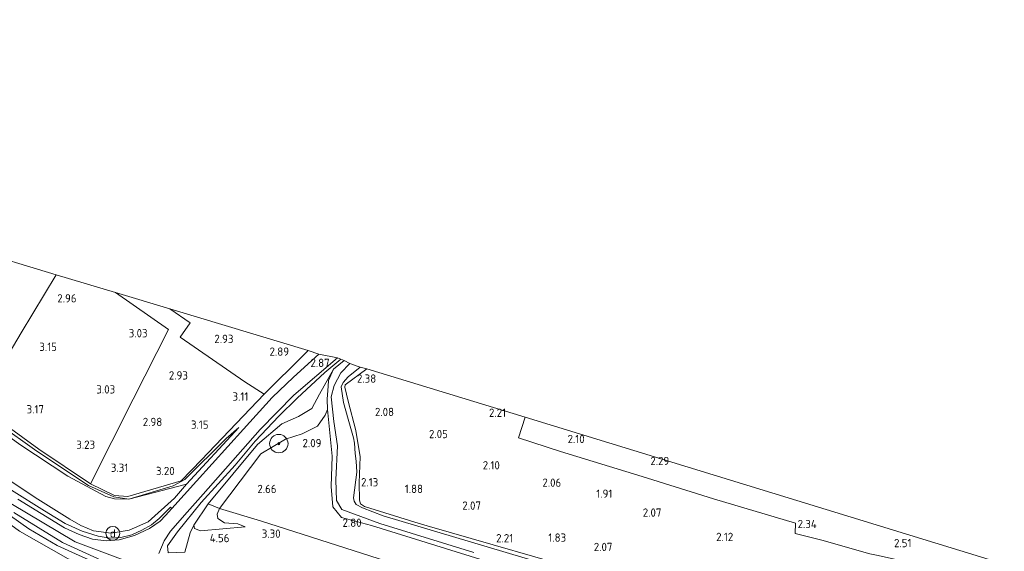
# Model space of a CAD drawing. Extents: x 141961 to 144947, y 416202 to 417778.
# Tile 121 of 122: x 144349 to 144563, y 417287 to 417402. Entities that reach past the tile are written whole.
import ezdxf
from ezdxf.enums import TextEntityAlignment as Align
from ezdxf.lldxf.tags import DXFTag

# ---------------------------------------------------------------- set-up
doc = ezdxf.new("R2010")
doc.units = 0
for name, color, linetype, lineweight in [('B-ME-GR-BOOM-S', 90, 'Continuous', 25), ('B-ME-GR-GRAS-GV', 60, 'Continuous', 13), ('B-ME-GW-TALUD_KRUIN-G', 90, 'Continuous', 18), ('B-ME-GW-TALUD_TEEN-G', 90, 'Continuous', 18), ('B-ME-IE-MEUBILAIR_DIJKPAAL-S', 7, 'Continuous', 25), ('B-ME-IE-TERREINAFSCHEIDING_DOORGANG-G', 210, 'Continuous', 18), ('B-ME-IE-TERREINAFSCHEIDING_KUNSTMATIG_HEKWERK-G', 20, 'IE-TERREINAFSCHEIDING-KUNSTMATIG', 18), ('B-ME-KG-GRENS_OPNAME-G', 210, 'KG-OPNAME', 18), ('B-ME-OG-HOOGTEPUNT-S', 7, 'Continuous', 25), ('B-ME-OG-TERREIN_GROEN-GV', 7, 'Continuous', 18), ('B-ME-OG-WATER_SLOOT-G', 120, 'Continuous', 18), ('B-ME-OG-WATER_SLOOT-GV', 120, 'Continuous', 18), ('B-ME-VH-VERHARDING_ASFALT-GV', 252, 'Continuous', 18), ('B-ME-VH-VERHARDING_HALFVERHARDING-GV', 252, 'Continuous', 18), ('B-ME-WH-WINTERBED-G', 150, 'WH-WINTERBED', 18)]:
    doc.layers.add(name, color=color, linetype=linetype, lineweight=lineweight)
doc.styles.add('NLCS-ISO', font='NLCS-ISO.ttf')
doc.styles.add('NLCS-ISO-ANNOTATIVE-T18', font='NLCS-ISO.ttf', dxfattribs={"height": 1.8})
doc.styles.get("Standard").update_dxf_attribs({"font": 'arial.ttf'})
doc.linetypes.add('IE-TERREINAFSCHEIDING-KUNSTMATIG', pattern='A,4,[82,NLCS.SHX,S=0.75,R=90,X=0,Y=0],4,-2', length=10)
tags = doc.linetypes.add('KG-OPNAME', pattern='A,5.5,-2,["O",Standard,S=1.8,R=0,X=-0.5,Y=-0.9],-2,5.5,-2,[5,NLCS.SHX,S=0.75,R=0,X=0,Y=0],-2', length=19).pattern_tags.tags
tags[6] = DXFTag(74, 10)
tags = doc.linetypes.add('WH-WINTERBED', pattern='A,6,-3.5,["WB",Standard,S=1.8,R=0,X=-1.5,Y=-0.9],-3.5,6,-3.5,6,-3.5,6,-3.5,6,-3.5', length=51).pattern_tags.tags
tags[6] = DXFTag(74, 10)

# ---------------------------------------------------------------- blocks, each defined once
blk = doc.blocks.new('SAL-HOOGTELABEL-SO')
at = {"color": 0, "linetype": 'ByBlock', "lineweight": -2, "style": 'NLCS-ISO-ANNOTATIVE-T18'}
blk.add_attdef('HOOGTE', text='', height=1.8, dxfattribs=at).set_placement((2.79, 0), align=Align.RIGHT)
blk = doc.blocks.new('SGR-BOOM_01-SO')
at = {"linetype": 'ByBlock', "lineweight": 18}
h = blk.add_hatch(color=0, dxfattribs=at)
h.dxf.hatch_style = 1
edge = h.paths.add_edge_path()
edge.add_arc((0, 0), 0.25, 0, 360)
at = {"color": 0, "linetype": 'ByBlock', "lineweight": 18}
for radius in [2, 0.25]:
    blk.add_circle((0, 0), radius, dxfattribs=at)
blk = doc.blocks.new('SIE-DIJKPAAL-SO')
at = {"color": 0, "linetype": 'ByBlock', "lineweight": 18}
blk.add_circle((0, 0), 1.5, dxfattribs=at)
at = {"color": 0, "linetype": 'ByBlock', "lineweight": 18, "style": 'NLCS-ISO'}
blk.add_text('d', height=1.8, dxfattribs=at).set_placement((0, 0), align=Align.MIDDLE_CENTER)

msp = doc.modelspace()

# ---------------------------------------------------------------- linework, layer by layer
at = {"layer": 'B-ME-GR-GRAS-GV'}
for points in [[(144349.46, 417334.39, 3.19), (144340.1, 417318.65, 3.63), (144331.81, 417324.44, 3.6), (144322.6, 417331.01, 3.6), (144330.36, 417344.31, 3.38), (144336.15, 417353.93, 3.32), (144338.38, 417352.64, 3.29), (144357.08, 417347.03, 3.17)], [(144373.83, 417320.01, 3.21), (144364.51, 417301.56, 3.63), (144353.33, 417309.11, 3.64), (144340.1, 417318.65, 3.63), (144349.46, 417334.39, 3.19), (144357.08, 417347.03, 3.17), (144370, 417343.15, 3.08), (144381.54, 417335.15, 3.19)], [(144384.23, 417302.26, 3.6), (144372.65, 417298.83, 3.72), (144369.74, 417299.08, 3.73), (144364.51, 417301.56, 3.63), (144373.83, 417320.01, 3.21), (144381.54, 417335.15, 3.19), (144370, 417343.15, 3.08), (144381.78, 417339.62, 3.11), (144386.22, 417336.57, 3.1), (144384.05, 417333.49, 3.13), (144398.13, 417323.76, 3.15), (144402.31, 417321.08, 3.13), (144388.67, 417306.78, 3.28)], [(144410.99, 417329.69, 2.93), (144402.31, 417321.08, 3.13), (144398.13, 417323.76, 3.15), (144384.05, 417333.49, 3.13), (144386.22, 417336.57, 3.1), (144381.78, 417339.62, 3.11), (144411.9, 417330.59, 2.91)], [(144385.06, 417286.77, 5.98), (144381.44, 417286.6, 6.23), (144381.29, 417288.13, 6.03), (144383.44, 417291.15, 5.64), (144388.6, 417297.5, 4.82), (144396.04, 417305.63, 3.97), (144400.38, 417310.84, 3.34), (144405.48, 417316.29, 3.15), (144409.49, 417320.18, 2.97), (144415.54, 417325.77, 2.75), (144418.98, 417328.69, 2.65), (144419.72, 417328.36, 2.73), (144417.37, 417326.49, 2.69), (144414.34, 417321.04, 2.87), (144412.67, 417317.95, 2.97), (144409.78, 417316.19, 3.01), (144406.14, 417314.6, 3.12), (144400.86, 417310.11, 3.36), (144390.13, 417297.27, 4.68), (144387.05, 417292.58, 5.38), (144386.24, 417290.96, 5.45)], [(144401.59, 417308.14, 2.92), (144392.64, 417296.26, 3.96), (144390.13, 417297.27, 4.68), (144400.86, 417310.11, 3.36), (144406.14, 417314.6, 3.12), (144409.78, 417316.19, 3.01), (144412.67, 417317.95, 2.97), (144414.34, 417321.04, 2.87), (144417.37, 417326.49, 2.69), (144416.3, 417324.07, 2.5), (144416.23, 417322.82, 2.42), (144416.05, 417319.97, 2.24), (144416.09, 417317.77, 2.21), (144415.61, 417316.49, 2.3), (144413.92, 417314.1, 2.33), (144410.62, 417312.42, 2.4), (144406.99, 417311.31, 2.48)], [(144369.61, 417298.79, 3.64), (144372.85, 417298.28, 3.72), (144369.74, 417298.36, 3.71), (144367.91, 417298.82, 3.7), (144359.61, 417303.23, 3.59), (144349.14, 417310.14, 3.65), (144339.47, 417317.13, 3.63), (144336.14, 417320.54, 3.73), (144352.87, 417308.69, 3.7), (144364.14, 417301.21, 3.65)], [(144560.01, 417285.14, 2.48), (144561.29, 417275.96, 2.54), (144539.82, 417283.14, 2.55), (144539.46, 417285.21, 2.49), (144535.89, 417285.99, 2.33), (144534.08, 417286.35, 2.32), (144523.63, 417289.34, 2.3), (144517.8, 417290.82, 2.21), (144517.9, 417293.05, 2.23), (144500.08, 417298.31, 2.23), (144484.56, 417303.17, 2.04), (144466.78, 417308.65, 2.13), (144457.68, 417311.6, 2.06), (144459.11, 417316.06, 2.17)], [(144385.42, 417301.52, 4.63), (144372.85, 417298.28, 3.72), (144382.52, 417301.17, 3.81), (144385.04, 417302.54, 3.77), (144394.08, 417311.47, 3.43), (144396.84, 417313.86, 3.59)], [(144398.21, 417292.27, 3.86), (144388.47, 417291.36, 5.25), (144387.16, 417291.86, 5.35), (144387.05, 417292.58, 5.38), (144390.13, 417297.27, 4.68), (144392.64, 417296.26, 3.96), (144392.09, 417295.02, 4.14), (144392.24, 417294.05, 4.15), (144393.7, 417293.12, 3.94), (144396.59, 417292.92, 3.83)]]:
    msp.add_polyline3d(points, close=True, dxfattribs=at)
for points in [[(144340.1, 417318.65, 3.63), (144353.33, 417309.11, 3.64), (144364.51, 417301.56, 3.63), (144369.74, 417299.08, 3.73), (144372.65, 417298.83, 3.72), (144384.23, 417302.26, 3.6), (144388.67, 417306.78, 3.28), (144402.31, 417321.08, 3.13), (144410.99, 417329.69, 2.93), (144411.9, 417330.59, 2.91), (144414.22, 417329.73, 3.03), (144408.7, 417324.79, 3.03), (144404.05, 417320.36, 3.21), (144397.83, 417313.46, 3.63), (144387.63, 417302.19, 4.64), (144382.22, 417296.25, 5.34), (144381.95, 417296.5, 5.35), (144379.5, 417294.05, 5.61), (144377.78, 417292.66, 5.9), (144375.73, 417291.51, 6.23), (144373.55, 417290.54, 6.43), (144371.13, 417289.9, 6.58), (144368.79, 417289.81, 6.67), (144366.22, 417290.25, 6.79), (144362.74, 417291.33, 6.87), (144359.06, 417292.99, 6.93), (144354.52, 417295.7, 6.88), (144347.38, 417300.23, 6.86)], [(144445.02, 417286.52, 2.59), (144425.66, 417292.54, 2.54), (144419.18, 417294.24, 2.51), (144417.26, 417296.58, 2.36), (144416.92, 417301.01, 2.17), (144417.15, 417307.61, 2.1), (144416.09, 417317.77, 2.21), (144416.05, 417319.97, 2.24), (144416.23, 417322.82, 2.42), (144416.3, 417324.07, 2.5), (144417.37, 417326.49, 2.69), (144419.72, 417328.36, 2.73), (144420.97, 417327.76, 1.86), (144419.01, 417325.7, 1.86), (144417.55, 417322.92, 1.86), (144416.89, 417320.52, 1.86), (144417.46, 417315.15, 1.86), (144418.3, 417309.82, 1.86), (144417.92, 417302.49, 1.86), (144418.04, 417297.99, 1.86), (144419.22, 417296.02, 1.86), (144427.47, 417292.99, 1.86), (144447.94, 417286.66, 1.86)], [(144466.63, 417283.23, 1.86), (144447.43, 417288.95, 1.86), (144428.23, 417294.66, 1.86), (144423.72, 417296.39, 1.86), (144422.3, 417297.08, 1.86), (144421.9, 417297.79, 1.86), (144421.73, 417298.53, 1.86), (144422.51, 417304.11, 1.86), (144422.36, 417306.52, 1.86), (144422.1, 417308.21, 1.86), (144421.98, 417310.43, 1.86), (144421.76, 417311.6, 1.86), (144420.6, 417315.62, 1.86), (144419.58, 417319.23, 1.86), (144419.08, 417322.69, 1.86), (144419.54, 417323.61, 1.86), (144420.6, 417324.84, 1.86), (144423.23, 417326.97, 1.86), (144424.68, 417326.61, 2.48), (144419.95, 417323.1, 2.34), (144419.85, 417322.6, 2.3), (144420.59, 417319.54, 2.32), (144422.24, 417313.18, 2.09), (144423.21, 417307.47, 1.99), (144423, 417301.81, 1.99), (144423.07, 417298.01, 2.04), (144423.31, 417297.28, 2.09), (144424.16, 417296.66, 2.07), (144435.11, 417293.25, 2.07), (144437.77, 417292.5, 2.2), (144475.55, 417281.59, 2.2)], [(144344.4, 417303.98, 6.91), (144353.1, 417298.28, 6.99), (144360.07, 417293.9, 6.9), (144362.45, 417292.57, 6.91), (144365.17, 417291.41, 6.94), (144369.05, 417290.86, 6.92), (144372.96, 417291.53, 6.63), (144377.09, 417293.35, 6.02), (144382.81, 417298.45, 5.15), (144385.42, 417301.52, 4.63), (144396.84, 417313.86, 3.59), (144394.08, 417311.47, 3.43), (144385.04, 417302.54, 3.77), (144382.52, 417301.17, 3.81), (144372.85, 417298.28, 3.72), (144369.61, 417298.79, 3.64), (144364.14, 417301.21, 3.65), (144352.87, 417308.69, 3.7), (144336.14, 417320.54, 3.73)], [(144349.14, 417310.14, 3.65), (144359.61, 417303.23, 3.59), (144367.91, 417298.82, 3.7), (144369.74, 417298.36, 3.71), (144372.85, 417298.28, 3.72), (144385.42, 417301.52, 4.63), (144382.81, 417298.45, 5.15), (144377.09, 417293.35, 6.02), (144372.96, 417291.53, 6.63), (144369.05, 417290.86, 6.92), (144365.17, 417291.41, 6.94), (144362.45, 417292.57, 6.91), (144360.07, 417293.9, 6.9), (144353.1, 417298.28, 6.99), (144344.4, 417303.98, 6.91)], [(144340.85, 417299.04, 6.93), (144351.16, 417291.82, 6.87), (144357.3, 417288.16, 6.89), (144362.07, 417286.02, 6.85)], [(144385.06, 417286.77, 5.98), (144386.24, 417290.96, 5.45), (144387.05, 417292.58, 5.38), (144387.16, 417291.86, 5.35), (144388.47, 417291.36, 5.25), (144398.21, 417292.27, 3.86), (144396.59, 417292.92, 3.83), (144393.7, 417293.12, 3.94), (144392.24, 417294.05, 4.15), (144392.09, 417295.02, 4.14), (144392.64, 417296.26, 3.96), (144401.5, 417293.54, 3.45), (144423.73, 417286.46, 3.13)], [(144349.13, 417291.28, 6.83), (144359.67, 417285.29, 6.85)], [(144359.67, 417285.29, 6.85), (144349.13, 417291.28, 6.83)]]:
    msp.add_polyline3d(points, dxfattribs=at)
at = {"layer": 'B-ME-GW-TALUD_KRUIN-G'}
for points in [[(144417.37, 417326.49, 2.69), (144414.34, 417321.04, 2.87), (144412.67, 417317.95, 2.97), (144409.78, 417316.19, 3.01), (144406.14, 417314.6, 3.12), (144400.86, 417310.11, 3.36), (144390.13, 417297.27, 4.68)], [(144385.42, 417301.52, 4.63), (144396.84, 417313.86, 3.59)], [(144387.05, 417292.58, 5.38), (144387.16, 417291.86, 5.35), (144388.47, 417291.36, 5.25), (144398.21, 417292.27, 3.86)]]:
    msp.add_polyline3d(points, dxfattribs=at)
at = {"layer": 'B-ME-GW-TALUD_TEEN-G'}
for points in [[(144396.84, 417313.86, 3.59), (144394.08, 417311.47, 3.43), (144385.04, 417302.54, 3.77), (144382.52, 417301.17, 3.81), (144372.85, 417298.28, 3.72), (144369.74, 417298.36, 3.71), (144367.91, 417298.82, 3.7), (144359.61, 417303.23, 3.59), (144349.14, 417310.14, 3.65), (144339.47, 417317.13, 3.63), (144336.14, 417320.54, 3.73)], [(144398.21, 417292.27, 3.86), (144396.59, 417292.92, 3.83), (144393.7, 417293.12, 3.94), (144392.24, 417294.05, 4.15), (144392.09, 417295.02, 4.14), (144392.64, 417296.26, 3.96), (144401.59, 417308.14, 2.92), (144406.99, 417311.31, 2.48), (144410.62, 417312.42, 2.4), (144413.92, 417314.1, 2.33), (144415.61, 417316.49, 2.3), (144416.09, 417317.77, 2.21)]]:
    msp.add_polyline3d(points, dxfattribs=at)
at = {"layer": 'B-ME-IE-TERREINAFSCHEIDING_DOORGANG-G'}
for points in [[(144411.9, 417330.59, 2.91), (144410.99, 417329.69, 2.93)], [(144386.24, 417290.96, 5.45), (144385.06, 417286.77, 5.98)]]:
    msp.add_polyline3d(points, dxfattribs=at)
at = {"layer": 'B-ME-IE-TERREINAFSCHEIDING_KUNSTMATIG_HEKWERK-G'}
for points in [[(144370, 417343.15, 3.08), (144381.54, 417335.15, 3.19), (144373.83, 417320.01, 3.21), (144364.51, 417301.56, 3.63), (144353.33, 417309.11, 3.64), (144340.1, 417318.65, 3.63), (144349.46, 417334.39, 3.19), (144357.08, 417347.03, 3.17)], [(144410.99, 417329.69, 2.93), (144402.31, 417321.08, 3.13), (144398.13, 417323.76, 3.15), (144384.05, 417333.49, 3.13), (144386.22, 417336.57, 3.1), (144381.78, 417339.62, 3.11)], [(144419.95, 417323.1, 2.34), (144424.68, 417326.61, 2.48)], [(144284.09, 417324.18, 4.8), (144288.66, 417322.99, 5.4), (144298.68, 417319.9, 6.51), (144306.78, 417317.02, 6.85), (144314.1, 417314.14, 7), (144319.25, 417312.08, 6.8), (144332.73, 417303.19, 6.94), (144349.13, 417291.28, 6.83), (144359.67, 417285.29, 6.85), (144375.57, 417279.54, 6.79), (144389.52, 417275.13, 6.54), (144419.02, 417265.4, 6.84), (144443.34, 417257.88, 6.91), (144466.07, 417251.11, 7.06), (144480.29, 417248.6, 7.03), (144508.46, 417243.77, 6.84), (144520.76, 417240.61, 6.81), (144526.57, 417238.65, 6.8), (144532.37, 417235.09, 6.8), (144537.58, 417230.67, 6.78), (144542.82, 417224.31, 6.83)], [(144385.42, 417301.52, 4.63), (144372.85, 417298.28, 3.72), (144369.61, 417298.79, 3.64), (144364.14, 417301.21, 3.65), (144352.87, 417308.69, 3.7), (144336.14, 417320.54, 3.73)], [(144402.31, 417321.08, 3.13), (144388.67, 417306.78, 3.28), (144384.23, 417302.26, 3.6), (144372.65, 417298.83, 3.72), (144369.74, 417299.08, 3.73), (144364.51, 417301.56, 3.63)], [(144331.1, 417313.47, 6.93), (144333.44, 417311.73, 7.04), (144344.4, 417303.98, 6.91), (144353.1, 417298.28, 6.99), (144360.07, 417293.9, 6.9), (144362.45, 417292.57, 6.91), (144365.17, 417291.41, 6.94), (144369.05, 417290.86, 6.92), (144372.96, 417291.53, 6.63), (144377.09, 417293.35, 6.02), (144382.81, 417298.45, 5.15), (144385.42, 417301.52, 4.63)], [(144390.13, 417297.27, 4.68), (144387.05, 417292.58, 5.38)], [(144506.98, 417264.96, 3.09), (144496.19, 417266.88, 3.16), (144476.02, 417270.86, 3.18), (144453.2, 417277.06, 3.19), (144423.73, 417286.46, 3.13), (144401.5, 417293.54, 3.45), (144392.64, 417296.26, 3.96), (144390.13, 417297.27, 4.68)], [(144387.05, 417292.58, 5.38), (144386.24, 417290.96, 5.45)]]:
    msp.add_polyline3d(points, dxfattribs=at)
at = {"layer": 'B-ME-KG-GRENS_OPNAME-G'}
msp.add_polyline3d([(144560.01, 417285.14, 2.48), (144459.11, 417316.06, 2.17), (144424.68, 417326.61, 2.48), (144423.23, 417326.97, 1.86), (144422.76, 417327.09, 1.86), (144420.97, 417327.76, 1.86), (144419.72, 417328.36, 2.73), (144418.98, 417328.69, 2.65), (144418.31, 417328.96, 2.87), (144414.22, 417329.73, 3.03), (144411.9, 417330.59, 2.91), (144381.78, 417339.62, 3.11), (144370, 417343.15, 3.08), (144357.08, 417347.03, 3.17), (144338.38, 417352.64, 3.29)], dxfattribs=at)
at = {"layer": 'B-ME-OG-TERREIN_GROEN-GV'}
msp.add_polyline3d([(144475.55, 417281.59, 2.2), (144437.77, 417292.5, 2.2), (144435.11, 417293.25, 2.07), (144424.16, 417296.66, 2.07), (144423.31, 417297.28, 2.09), (144423.07, 417298.01, 2.04), (144423, 417301.81, 1.99), (144423.21, 417307.47, 1.99), (144422.24, 417313.18, 2.09), (144420.59, 417319.54, 2.32), (144419.85, 417322.6, 2.3), (144419.95, 417323.1, 2.34), (144424.68, 417326.61, 2.48), (144459.11, 417316.06, 2.17), (144457.68, 417311.6, 2.06), (144466.78, 417308.65, 2.13), (144484.56, 417303.17, 2.04), (144500.08, 417298.31, 2.23), (144517.9, 417293.05, 2.23), (144517.8, 417290.82, 2.21), (144523.63, 417289.34, 2.3), (144534.08, 417286.35, 2.32)], dxfattribs=at)
msp.add_polyline3d([(144512.02, 417270.58, 2.62), (144506.98, 417264.96, 3.09), (144496.19, 417266.88, 3.16), (144476.02, 417270.86, 3.18), (144453.2, 417277.06, 3.19), (144423.73, 417286.46, 3.13), (144401.5, 417293.54, 3.45), (144392.64, 417296.26, 3.96), (144401.59, 417308.14, 2.92), (144406.99, 417311.31, 2.48), (144410.62, 417312.42, 2.4), (144413.92, 417314.1, 2.33), (144415.61, 417316.49, 2.3), (144416.09, 417317.77, 2.21), (144417.15, 417307.61, 2.1), (144416.92, 417301.01, 2.17), (144417.26, 417296.58, 2.36), (144419.18, 417294.24, 2.51), (144425.66, 417292.54, 2.54), (144445.02, 417286.52, 2.59), (144464.37, 417280.5, 2.64), (144490.29, 417274.56, 2.61)], close=True, dxfattribs=at)
at = {"layer": 'B-ME-OG-WATER_SLOOT-G'}
for points in [[(144419.72, 417328.36, 2.73), (144417.37, 417326.49, 2.69), (144416.3, 417324.07, 2.5), (144416.23, 417322.82, 2.42), (144416.05, 417319.97, 2.24), (144416.09, 417317.77, 2.21), (144417.15, 417307.61, 2.1), (144416.92, 417301.01, 2.17), (144417.26, 417296.58, 2.36), (144419.18, 417294.24, 2.51), (144425.66, 417292.54, 2.54), (144445.02, 417286.52, 2.59), (144464.37, 417280.5, 2.64), (144490.29, 417274.56, 2.61), (144512.02, 417270.58, 2.62), (144513.71, 417270.19, 2.63), (144527.04, 417267.09, 2.66), (144535.6, 417263.89, 2.65), (144542.34, 417259.55, 2.6), (144551.67, 417252.52, 2.63), (144558.6, 417245.09, 2.64), (144563.33, 417238.7, 2.66)], [(144419.95, 417323.1, 2.34), (144419.85, 417322.6, 2.3), (144420.59, 417319.54, 2.32), (144422.24, 417313.18, 2.09), (144423.21, 417307.47, 1.99), (144423, 417301.81, 1.99), (144423.07, 417298.01, 2.04), (144423.31, 417297.28, 2.09), (144424.16, 417296.66, 2.07), (144435.11, 417293.25, 2.07), (144437.77, 417292.5, 2.2)], [(144513.71, 417274.61, 2.21), (144475.55, 417281.59, 2.2), (144437.77, 417292.5, 2.2)]]:
    msp.add_polyline3d(points, dxfattribs=at)
at = {"layer": 'B-ME-OG-WATER_SLOOT-GV'}
msp.add_polyline3d([(144447.94, 417286.66, 1.86), (144427.47, 417292.99, 1.86), (144419.22, 417296.02, 1.86), (144418.04, 417297.99, 1.86), (144417.92, 417302.49, 1.86), (144418.3, 417309.82, 1.86), (144417.46, 417315.15, 1.86), (144416.89, 417320.52, 1.86), (144417.55, 417322.92, 1.86), (144419.01, 417325.7, 1.86), (144420.97, 417327.76, 1.86), (144422.76, 417327.09, 1.86), (144423.23, 417326.97, 1.86), (144420.6, 417324.84, 1.86), (144419.54, 417323.61, 1.86), (144419.08, 417322.69, 1.86), (144419.58, 417319.23, 1.86), (144420.6, 417315.62, 1.86), (144421.76, 417311.6, 1.86), (144421.98, 417310.43, 1.86), (144422.1, 417308.21, 1.86), (144422.36, 417306.52, 1.86), (144422.51, 417304.11, 1.86), (144421.73, 417298.53, 1.86), (144421.9, 417297.79, 1.86), (144422.3, 417297.08, 1.86), (144423.72, 417296.39, 1.86), (144428.23, 417294.66, 1.86), (144447.43, 417288.95, 1.86), (144466.63, 417283.23, 1.86)], dxfattribs=at)
at = {"layer": 'B-ME-VH-VERHARDING_ASFALT-GV'}
for points in [[(144348.74, 417298.26, 7), (144358.87, 417292, 6.89), (144362.08, 417290.59, 6.9), (144364.99, 417289.58, 6.88), (144367.95, 417289.18, 6.82), (144370.79, 417289.45, 6.67), (144374.13, 417290.34, 6.43), (144377.4, 417291.9, 6), (144379.73, 417293.48, 5.67), (144380.86, 417294.72, 5.53), (144382.22, 417296.25, 5.34), (144387.63, 417302.19, 4.64), (144397.83, 417313.46, 3.63), (144404.05, 417320.36, 3.21), (144408.7, 417324.79, 3.03), (144414.22, 417329.73, 3.03), (144418.31, 417328.96, 2.87), (144408.79, 417320.86, 3.08), (144401.47, 417313.36, 3.47), (144389.05, 417299.38, 4.67), (144385.56, 417295.46, 5.16), (144381.95, 417291.33, 5.74), (144380.58, 417289.23, 6), (144379.43, 417286.46, 6.5)], [(144367.79, 417284.6, 6.87), (144358.45, 417288.86, 6.95), (144347.88, 417295.33, 6.95)]]:
    msp.add_polyline3d(points, dxfattribs=at)
at = {"layer": 'B-ME-VH-VERHARDING_HALFVERHARDING-GV'}
for points in [[(144379.43, 417286.46, 6.5), (144380.58, 417289.23, 6), (144381.95, 417291.33, 5.74), (144385.56, 417295.46, 5.16), (144389.05, 417299.38, 4.67), (144401.47, 417313.36, 3.47), (144408.79, 417320.86, 3.08), (144418.31, 417328.96, 2.87), (144418.98, 417328.69, 2.65), (144415.54, 417325.77, 2.75), (144409.49, 417320.18, 2.97), (144405.48, 417316.29, 3.15), (144400.38, 417310.84, 3.34), (144396.04, 417305.63, 3.97), (144388.6, 417297.5, 4.82), (144383.44, 417291.15, 5.64), (144381.29, 417288.13, 6.03), (144381.44, 417286.6, 6.23)], [(144347.88, 417295.33, 6.95), (144358.45, 417288.86, 6.95), (144367.79, 417284.6, 6.87), (144385.73, 417278.42, 6.8), (144385.49, 417277.8, 6.79), (144381.54, 417278.8, 6.79), (144373.18, 417281.61, 6.83), (144367.04, 417283.87, 6.84), (144362.07, 417286.02, 6.85), (144357.3, 417288.16, 6.89), (144351.16, 417291.82, 6.87), (144340.85, 417299.04, 6.93)], [(144347.38, 417300.23, 6.86), (144354.52, 417295.7, 6.88), (144359.06, 417292.99, 6.93), (144362.74, 417291.33, 6.87), (144366.22, 417290.25, 6.79), (144368.79, 417289.81, 6.67), (144371.13, 417289.9, 6.58), (144373.55, 417290.54, 6.43), (144375.73, 417291.51, 6.23), (144377.78, 417292.66, 5.9), (144379.5, 417294.05, 5.61), (144381.95, 417296.5, 5.35), (144382.22, 417296.25, 5.34), (144380.86, 417294.72, 5.53), (144379.73, 417293.48, 5.67), (144377.4, 417291.9, 6), (144374.13, 417290.34, 6.43), (144370.79, 417289.45, 6.67), (144367.95, 417289.18, 6.82), (144364.99, 417289.58, 6.88), (144362.08, 417290.59, 6.9), (144358.87, 417292, 6.89), (144348.74, 417298.26, 7)]]:
    msp.add_polyline3d(points, dxfattribs=at)
at = {"layer": 'B-ME-WH-WINTERBED-G'}
msp.add_polyline3d([(144546.24, 417224.4, 6.92), (144542.97, 417229.32, 6.87), (144535.6, 417236.34, 6.85), (144525.93, 417241.91, 6.91), (144517.2, 417244.66, 6.84), (144495.04, 417248.85, 6.99), (144472.91, 417252.89, 7.09), (144456.38, 417257.11, 7.11), (144431.73, 417264.56, 6.98), (144404.31, 417273.84, 6.88), (144376.88, 417283.12, 6.78), (144361.2, 417289.01, 6.93), (144347.21, 417297.33, 7), (144325.87, 417311.32, 6.99), (144304.53, 417325.32, 6.98), (144284.02, 417338.49, 6.93), (144264.4, 417349.15, 6.89), (144244.78, 417359.8, 6.84), (144223.26, 417371.07, 6.83), (144201.75, 417382.35, 6.83), (144182.32, 417392.41, 6.8), (144162.97, 417402.43, 6.77)], dxfattribs=at)

# ---------------------------------------------------------------- block references
at = {"layer": 'B-ME-GR-BOOM-S'}
msp.add_blockref('SGR-BOOM_01-SO', (144405.51, 417310.33, 2.42), dxfattribs=at)
at = {"layer": 'B-ME-IE-MEUBILAIR_DIJKPAAL-S'}
msp.add_blockref('SIE-DIJKPAAL-SO', (144369.39, 417290.84, 6.77), dxfattribs=at)
at = {"layer": 'B-ME-OG-HOOGTEPUNT-S'}
for p, values in [((144358.72, 417340.99, 2.96), {'HOOGTE': '2.96'}), ((144374.17, 417333.42, 3.03), {'HOOGTE': '3.03'}), ((144392.85, 417332.19, 2.93), {'HOOGTE': '2.93'}), ((144354.44, 417330.46, 3.15), {'HOOGTE': '3.15'}), ((144404.94, 417329.42, 2.89), {'HOOGTE': '2.89'}), ((144413.78, 417326.97, 2.87), {'HOOGTE': '2.87'}), ((144382.95, 417324.25, 2.93), {'HOOGTE': '2.93'}), ((144423.9, 417323.56, 2.38), {'HOOGTE': '2.38'}), ((144367.12, 417321.21, 3.03), {'HOOGTE': '3.03'}), ((144396.08, 417319.66, 3.11), {'HOOGTE': '3.11'}), ((144351.62, 417316.89, 3.17), {'HOOGTE': '3.17'}), ((144427.78, 417316.31, 2.08), {'HOOGTE': '2.08'}), ((144452.15, 417316.13, 2.21), {'HOOGTE': '2.21'}), ((144377.36, 417314.14, 2.98), {'HOOGTE': '2.98'}), ((144387.43, 417313.55, 3.15), {'HOOGTE': '3.15'}), ((144439.49, 417311.51, 2.05), {'HOOGTE': '2.05'}), ((144469.25, 417310.43, 2.1), {'HOOGTE': '2.10'}), ((144362.75, 417309.19, 3.23), {'HOOGTE': '3.23'}), ((144411.99, 417309.54, 2.09), {'HOOGTE': '2.09'}), ((144487.65, 417305.65, 2.29), {'HOOGTE': '2.29'}), ((144369.96, 417304.19, 3.31), {'HOOGTE': '3.31'}), ((144380.06, 417303.48, 3.2), {'HOOGTE': '3.20'}), ((144450.79, 417304.72, 2.1), {'HOOGTE': '2.10'}), ((144402.22, 417299.58, 2.66), {'HOOGTE': '2.66'}), ((144424.35, 417301.04, 2.13), {'HOOGTE': '2.13'}), ((144434.08, 417299.6, 1.88), {'HOOGTE': '1.88'}), ((144464.15, 417300.95, 2.06), {'HOOGTE': '2.06'}), ((144475.27, 417298.55, 1.91), {'HOOGTE': '1.91'}), ((144446.69, 417295.96, 2.07), {'HOOGTE': '2.07'}), ((144485.95, 417294.45, 2.07), {'HOOGTE': '2.07'}), ((144420.73, 417292.24, 2.8), {'HOOGTE': '2.80'}), ((144519.75, 417291.96, 2.34), {'HOOGTE': '2.34'}), ((144391.98, 417288.9, 4.56), {'HOOGTE': '4.56'}), ((144403.11, 417289.87, 3.3), {'HOOGTE': '3.30'}), ((144453.7, 417288.88, 2.21), {'HOOGTE': '2.21'}), ((144465.22, 417289.01, 1.83), {'HOOGTE': '1.83'}), ((144501.57, 417289.16, 2.12), {'HOOGTE': '2.12'}), ((144475.29, 417286.98, 2.07), {'HOOGTE': '2.07'}), ((144540.34, 417287.82, 2.51), {'HOOGTE': '2.51'})]:
    msp.add_blockref('SAL-HOOGTELABEL-SO', p, dxfattribs=at).add_auto_attribs(values)

doc.saveas('drawing.dxf')
